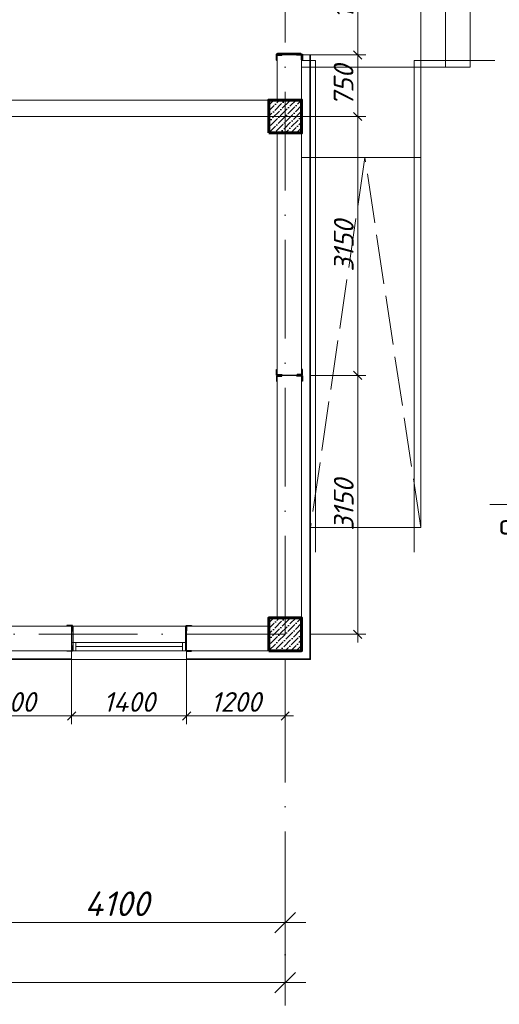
# Model space of a CAD drawing. Header units: millimetres. Extents: x 363306 to 7757304, y 1022887 to 1207196.
# Tile 149 of 256: x 949729 to 955569, y 1065535 to 1077516. Entities that reach past the tile are written whole.
import ezdxf
from ezdxf import colors
from ezdxf.entities.mleader import LeaderData, LeaderLine
from ezdxf.math import Vec2, Vec3

# ---------------------------------------------------------------- set-up
doc = ezdxf.new("R2010")
doc.units = ezdxf.units.MM
doc.linetypes.add('ACAD_ISO02W100', pattern=[15, 12, -3])
doc.linetypes.add('ACAD_ISO10W100', pattern=[18, 12, -3, 0, -3])
doc.layers.add('0 @ 100', color=7, linetype='Continuous')
doc.layers.add('kcd_tx', color=7, linetype='Continuous')
for name, color, linetype, lineweight in [('5   0.30', 1, 'Continuous', 30), ('надпись 0.18', 160, 'Continuous', 18), ('размеры', 12, 'Continuous', 15)]:
    doc.layers.add(name, color=color, linetype=linetype, lineweight=lineweight)
doc.styles.add('iso', font='isocpeur.TTF')
doc.styles.add('ISOCPEUR', font='isocpeur.TTF')
doc.styles.get("Standard").update_dxf_attribs({"font": 'isocpeui.ttf'})
doc.styles.add('Times New Roman', font='times.ttf')
doc.styles.add('ГОСТ 2.304', font='isocpeui.ttf')
doc.linetypes.add('FENCELINE1', pattern='A,6.35,-2.54,[133,ltypeshp.shx,S=2.54,R=0,X=-2.54,Y=0],-2.54,25.4', length=36.83)
doc.dimstyles.new('12121212', dxfattribs={"dimtxt": 200, "dimasz": 200, "dimexe": 200, "dimexo": 100, "dimgap": 100, "dimtad": 1, "dimdec": 0, "dimzin": 0, "dimdsep": 46, "dimtxsty": 'Standard', "dimblk": 'OBLIQUE', "dimcen": 200, "dimdle": 200, "dimclrd": 5, "dimclre": 5, "dimclrt": 5, "dimadec": 0, "dimazin": 0, "dimtfac": 1, "dimtdec": 0, "dimtofl": 0, "dimtmove": 1, "dimatfit": 3, "dimldrblk": 'OBLIQUE', "dimfxl": 0, "dimtolj": 1, "dimtzin": 0, "dimlwd": 9, "dimlwe": 9, "dimarcsym": 0})
doc.dimstyles.new('Санжар', dxfattribs={"dimtxt": 240, "dimasz": 200, "dimexe": 200, "dimexo": 200, "dimgap": 50, "dimtad": 1, "dimdec": 0, "dimtxsty": 'Standard', "dimblk": 'OBLIQUE', "dimcen": 2.5, "dimdle": 200, "dimclrd": 152, "dimclre": 152, "dimclrt": 152, "dimadec": 0, "dimazin": 0, "dimtfac": 1, "dimtdec": 0, "dimtmove": 0, "dimatfit": 3, "dimldrblk": 'OBLIQUE', "dimfxl": 0, "dimlwd": 0, "dimlwe": 0, "dimarcsym": 0})

# ---------------------------------------------------------------- blocks, each defined once
blk = doc.blocks.new('*U116')
at = {"color": 0, "linetype": 'ByBlock', "lineweight": -2, "ltscale": 100}
blk.add_lwpolyline([(0, 0), (63, 0), (63, 2.7, 0.4142136), (60.7, 5), (12, 5, -0.4142136), (5, 12), (5, 60.7, 0.4142136), (2.7, 63), (0, 63)], format="xyb", close=True, dxfattribs=at)
blk = doc.blocks.new('fdsfsdfsf')
at = {"layer": '5   0.30', "color": 3, "lineweight": 40, "ltscale": 200}
blk.add_line((598336, 1214123), (598336, 1214407), dxfattribs=at)
at = {"layer": '5   0.30', "color": 3, "lineweight": 40, "ltscale": 200, "extrusion": (0, 0, -1), "xscale": 1.05763968, "yscale": 1.05763968, "zscale": -1.05763968, "rotation": 180}
blk.add_blockref('*U116', (-598340, 1214422), dxfattribs=at)
at = {"layer": '5   0.30', "color": 3, "lineweight": 40, "ltscale": 200, "xscale": 1.05763968, "yscale": 1.05763968, "zscale": 1.05763968}
blk.add_blockref('*U116', (598340, 1214107), dxfattribs=at)
blk = doc.blocks.new('_Oblique')
at = {"color": 0, "linetype": 'ByBlock', "lineweight": -2}
blk.add_line((-0.5, -0.5), (0.5, 0.5), dxfattribs=at)
blk = doc.blocks.new('*D622')
at = {"color": 5, "lineweight": 9, "transparency": 16777216}
for p, q in [((948862, 1066747), (948862, 1066279)), ((952962, 1066747), (952962, 1066279)), ((948612, 1066529), (953212, 1066529))]:
    blk.add_line(p, q, dxfattribs=at)
at = {"layer": 'Defpoints', "color": 0, "lineweight": 25, "transparency": 16777216}
for p in [(948862, 1066847), (952962, 1066847), (952962, 1066529)]:
    blk.add_point(p, dxfattribs=at)
at = {"color": 5, "lineweight": 9, "transparency": 16777216, "xscale": 250, "yscale": 250, "zscale": 250, "rotation": 180}
blk.add_blockref('_Oblique', (948862, 1066529), dxfattribs=at)
at = {"color": 5, "lineweight": 9, "transparency": 16777216, "xscale": 250, "yscale": 250, "zscale": 250}
blk.add_blockref('_Oblique', (952962, 1066529), dxfattribs=at)
at = {"color": 5, "lineweight": 40, "transparency": 16777216, "insert": (950912, 1066759), "char_height": 300, "attachment_point": 5}
blk.add_mtext('\\A1;4100', dxfattribs=at)
blk = doc.blocks.new('*D623')
at = {"color": 5, "lineweight": 9, "transparency": 16777216}
for p, q in [((926662, 1066524), (926662, 1065549)), ((952962, 1066524), (952962, 1065549)), ((926412, 1065799), (953212, 1065799))]:
    blk.add_line(p, q, dxfattribs=at)
at = {"layer": 'Defpoints', "color": 0, "lineweight": 25, "transparency": 16777216}
for p in [(926662, 1066624), (952962, 1066624), (952962, 1065799)]:
    blk.add_point(p, dxfattribs=at)
at = {"color": 5, "lineweight": 9, "transparency": 16777216, "xscale": 250, "yscale": 250, "zscale": 250, "rotation": 180}
blk.add_blockref('_Oblique', (926662, 1065799), dxfattribs=at)
at = {"color": 5, "lineweight": 9, "transparency": 16777216, "xscale": 250, "yscale": 250, "zscale": 250}
blk.add_blockref('_Oblique', (952962, 1065799), dxfattribs=at)
at = {"color": 5, "lineweight": 40, "transparency": 16777216, "insert": (939812, 1066029), "char_height": 300, "attachment_point": 5}
blk.add_mtext('\\A1;26300', dxfattribs=at)
blk = doc.blocks.new('*U25')
at = {"color": 0, "linetype": 'ByBlock', "lineweight": -2, "ltscale": 100}
blk.add_lwpolyline([(0, 0), (63, 0), (63, 2.7, 0.4142136), (60.7, 5), (12, 5, -0.4142136), (5, 12), (5, 60.7, 0.4142136), (2.7, 63), (0, 63)], format="xyb", close=True, dxfattribs=at)
blk = doc.blocks.new('*U35')
at = {"color": 0, "linetype": 'ByBlock', "lineweight": -2, "ltscale": 100}
blk.add_lwpolyline([(0, 0), (63, 0), (63, 2.7, 0.4142136), (60.7, 5), (12, 5, -0.4142136), (5, 12), (5, 60.7, 0.4142136), (2.7, 63), (0, 63)], format="xyb", close=True, dxfattribs=at)
blk = doc.blocks.new('*U434')
at = {"color": 0, "linetype": 'ByBlock', "lineweight": -2, "ltscale": 100}
blk.add_lwpolyline([(0, 0), (63, 0), (63, 2.7, 0.4142136), (60.7, 5), (12, 5, -0.4142136), (5, 12), (5, 60.7, 0.4142136), (2.7, 63), (0, 63)], format="xyb", close=True, dxfattribs=at)
blk = doc.blocks.new('*D791')
at = {"layer": 'Defpoints', "color": 0, "lineweight": 25, "ltscale": 100, "transparency": 16777216}
for p in [(953162, 1076337), (953845, 1076337), (953162, 1073187)]:
    blk.add_point(p, dxfattribs=at)
at = {"layer": 'kcd_tx', "lineweight": 0, "ltscale": 100, "transparency": 16777216}
for p, q in [((953845, 1073087), (953845, 1076437)), ((953262, 1076337), (953945, 1076337)), ((953262, 1073187), (953945, 1073187))]:
    blk.add_line(p, q, dxfattribs=at)
at = {"layer": 'kcd_tx', "lineweight": 0, "ltscale": 100, "transparency": 16777216, "xscale": 100, "yscale": 100, "zscale": 100}
for p, rotation in [((953845, 1076337), 90), ((953845, 1073187), 270)]:
    blk.add_blockref('_Oblique', p, dxfattribs=dict(at, rotation=rotation))
at = {"layer": 'kcd_tx', "lineweight": 15, "ltscale": 100, "transparency": 16777216, "insert": (953675, 1074762), "char_height": 240, "attachment_point": 5, "rotation": 90}
blk.add_mtext('3150', dxfattribs=at)
blk = doc.blocks.new('*D792')
at = {"layer": 'Defpoints', "color": 0, "lineweight": 25, "ltscale": 100, "transparency": 16777216}
for p in [(953162, 1073187), (953845, 1073187), (953162, 1070037)]:
    blk.add_point(p, dxfattribs=at)
at = {"layer": 'kcd_tx', "lineweight": 0, "ltscale": 100, "transparency": 16777216}
for p, q in [((953845, 1069937), (953845, 1073287)), ((953262, 1073187), (953945, 1073187)), ((953262, 1070037), (953945, 1070037))]:
    blk.add_line(p, q, dxfattribs=at)
at = {"layer": 'kcd_tx', "lineweight": 0, "ltscale": 100, "transparency": 16777216, "xscale": 100, "yscale": 100, "zscale": 100}
for p, rotation in [((953845, 1073187), 90), ((953845, 1070037), 270)]:
    blk.add_blockref('_Oblique', p, dxfattribs=dict(at, rotation=rotation))
at = {"layer": 'kcd_tx', "lineweight": 15, "ltscale": 100, "transparency": 16777216, "insert": (953675, 1071612), "char_height": 240, "attachment_point": 5, "rotation": 90}
blk.add_mtext('3150', dxfattribs=at)
blk = doc.blocks.new('*D673')
at = {"layer": 'Defpoints', "color": 0, "lineweight": 25, "ltscale": 100, "transparency": 16777216}
for p in [(953162, 1078587), (953162, 1077087), (953845, 1077087)]:
    blk.add_point(p, dxfattribs=at)
at = {"layer": 'kcd_tx', "lineweight": 0, "ltscale": 100, "transparency": 16777216}
for p, q in [((953262, 1078587), (953945, 1078587)), ((953845, 1078687), (953845, 1076987)), ((953262, 1077087), (953945, 1077087))]:
    blk.add_line(p, q, dxfattribs=at)
at = {"layer": 'kcd_tx', "lineweight": 0, "ltscale": 100, "transparency": 16777216, "xscale": 100, "yscale": 100, "zscale": 100}
for p, rotation in [((953845, 1078587), 90), ((953845, 1077087), 270)]:
    blk.add_blockref('_Oblique', p, dxfattribs=dict(at, rotation=rotation))
at = {"layer": 'kcd_tx', "lineweight": 15, "ltscale": 100, "transparency": 16777216, "insert": (953675, 1077837), "char_height": 240, "attachment_point": 5, "rotation": 90}
blk.add_mtext('1500', dxfattribs=at)
blk = doc.blocks.new('*D674')
at = {"layer": 'Defpoints', "color": 0, "lineweight": 25, "ltscale": 100, "transparency": 16777216}
for p in [(953162, 1077087), (953162, 1076337), (953845, 1076337)]:
    blk.add_point(p, dxfattribs=at)
at = {"layer": 'kcd_tx', "lineweight": 0, "ltscale": 100, "transparency": 16777216}
for p, q in [((953845, 1077187), (953845, 1076237)), ((953262, 1077087), (953945, 1077087)), ((953262, 1076337), (953945, 1076337))]:
    blk.add_line(p, q, dxfattribs=at)
at = {"layer": 'kcd_tx', "lineweight": 0, "ltscale": 100, "transparency": 16777216, "xscale": 100, "yscale": 100, "zscale": 100}
for p, rotation in [((953845, 1077087), 90), ((953845, 1076337), 270)]:
    blk.add_blockref('_Oblique', p, dxfattribs=dict(at, rotation=rotation))
at = {"layer": 'kcd_tx', "lineweight": 15, "ltscale": 100, "transparency": 16777216, "insert": (953673, 1076712), "char_height": 240, "attachment_point": 5, "rotation": 90}
blk.add_mtext('750', dxfattribs=at)
blk = doc.blocks.new('*D459')
at = {"layer": 'Defpoints', "color": 0, "lineweight": 25, "transparency": 16777216}
for p in [(950362, 1069837), (951762, 1069837), (951762, 1069044)]:
    blk.add_point(p, dxfattribs=at)
at = {"layer": 'kcd_tx', "lineweight": 0, "transparency": 16777216}
for p, q in [((950362, 1069737), (950362, 1068944)), ((951762, 1069737), (951762, 1068944)), ((950262, 1069044), (951862, 1069044))]:
    blk.add_line(p, q, dxfattribs=at)
at = {"layer": 'kcd_tx', "lineweight": 0, "transparency": 16777216, "xscale": 100, "yscale": 100, "zscale": 100, "rotation": 180}
blk.add_blockref('_Oblique', (950362, 1069044), dxfattribs=at)
at = {"layer": 'kcd_tx', "lineweight": 0, "transparency": 16777216, "xscale": 100, "yscale": 100, "zscale": 100}
blk.add_blockref('_Oblique', (951762, 1069044), dxfattribs=at)
at = {"layer": 'kcd_tx', "lineweight": 30, "transparency": 16777216, "insert": (951062, 1069214), "char_height": 240, "attachment_point": 5}
blk.add_mtext('1400', dxfattribs=at)
blk = doc.blocks.new('*D460')
at = {"layer": 'Defpoints', "color": 0, "lineweight": 25, "ltscale": 100, "transparency": 16777216}
for p in [(951762, 1069837), (952962, 1069837), (952962, 1069044)]:
    blk.add_point(p, dxfattribs=at)
at = {"layer": 'kcd_tx', "lineweight": 0, "ltscale": 100, "transparency": 16777216}
for p, q in [((951762, 1069737), (951762, 1068944)), ((952962, 1069737), (952962, 1068944)), ((951662, 1069044), (953062, 1069044))]:
    blk.add_line(p, q, dxfattribs=at)
at = {"layer": 'kcd_tx', "lineweight": 0, "ltscale": 100, "transparency": 16777216, "xscale": 100, "yscale": 100, "zscale": 100, "rotation": 180}
blk.add_blockref('_Oblique', (951762, 1069044), dxfattribs=at)
at = {"layer": 'kcd_tx', "lineweight": 0, "ltscale": 100, "transparency": 16777216, "xscale": 100, "yscale": 100, "zscale": 100}
blk.add_blockref('_Oblique', (952962, 1069044), dxfattribs=at)
at = {"layer": 'kcd_tx', "lineweight": 15, "ltscale": 100, "transparency": 16777216, "insert": (952362, 1069214), "char_height": 240, "attachment_point": 5}
blk.add_mtext('1200', dxfattribs=at)
blk = doc.blocks.new('*D462')
at = {"layer": 'Defpoints', "color": 0, "lineweight": 25, "transparency": 16777216}
for p in [(948862, 1069837), (950362, 1069837), (948862, 1069044)]:
    blk.add_point(p, dxfattribs=at)
at = {"layer": 'kcd_tx', "lineweight": 0, "transparency": 16777216}
for p, q in [((948862, 1069737), (948862, 1068944)), ((950362, 1069737), (950362, 1068944)), ((950462, 1069044), (948762, 1069044))]:
    blk.add_line(p, q, dxfattribs=at)
at = {"layer": 'kcd_tx', "lineweight": 0, "transparency": 16777216, "xscale": 100, "yscale": 100, "zscale": 100, "rotation": 180}
blk.add_blockref('_Oblique', (948862, 1069044), dxfattribs=at)
at = {"layer": 'kcd_tx', "lineweight": 0, "transparency": 16777216, "xscale": 100, "yscale": 100, "zscale": 100}
blk.add_blockref('_Oblique', (950362, 1069044), dxfattribs=at)
at = {"layer": 'kcd_tx', "lineweight": 30, "transparency": 16777216, "insert": (949612, 1069214), "char_height": 240, "attachment_point": 5}
blk.add_mtext('1500', dxfattribs=at)
blk = doc.blocks.new('trgrw')
at = {"layer": '5   0.30', "color": 3, "lineweight": 30, "ltscale": 200}
for p, q in [((626897, 1818052), (626897, 1817768)), ((628272, 1818052), (628272, 1817768))]:
    blk.add_line(p, q, dxfattribs=at)
at = {"layer": '5   0.30', "color": 3, "lineweight": 30, "ltscale": 200, "yscale": 1.05763968, "zscale": 1.05763968, "rotation": 180}
for p, xscale in [((626893, 1818068), 1.05763968), ((628277, 1818068), -1.05763968)]:
    blk.add_blockref('*U25', p, dxfattribs=dict(at, xscale=xscale))
at = {"layer": '5   0.30', "color": 3, "lineweight": 30, "ltscale": 200, "extrusion": (0, 0, -1), "yscale": 1.05763968, "zscale": -1.05763968}
for p, xscale in [((-626893, 1817754), 1.05763968), ((-628277, 1817754), -1.05763968)]:
    blk.add_blockref('*U25', p, dxfattribs=dict(at, xscale=xscale))
ml = blk.add_multileader_mtext('Standard')
ml.set_content('{\\fISOCPEUR|b0|i1|c204|p34;\\C5;Ст-1}', color=256, style='ISOCPEUR')
ml.set_leader_properties()
ml.build(insert=Vec2(0, 0))
ml.multileader.update_dxf_attribs({"text_left_attachment_type": 6, "text_right_attachment_type": 6, "dogleg_length": 0.208, "arrow_head_size": 188, "scale": 100})
ctx = ml.context
ctx.base_point, ctx.scale, ctx.char_height, ctx.arrow_head_size, ctx.landing_gap_size, ctx.plane_origin = Vec3(627318, 1818509), 100, 200, 188, 0, Vec3(631523, 1819982)
ctx.left_attachment, ctx.right_attachment, ctx.text_align_type = 6, 6, 1
notes = []
notes.append((ctx, [(1, (1, 1, 0), (627915, 1818509), (-1, 0), 20.8, [(2, [(626893, 1818068)], 0, []), (1, [(628295, 1818060), (628295, 1818060)], 0, [])])]))
ctx.mtext.insert, ctx.mtext.alignment, ctx.mtext.flow_direction = Vec3(627606, 1818749), 2, 5
for ctx, leaders in notes:
    for number, flags, end, landing, length, lines in leaders:
        leader = LeaderData()
        leader.index, (leader.has_last_leader_line, leader.has_dogleg_vector, leader.attachment_direction) = number, flags
        leader.last_leader_point, leader.dogleg_vector, leader.dogleg_length = Vec3(end), Vec3(landing), length
        for number, points, colour, breaks in lines:
            line = LeaderLine()
            line.index, line.vertices, line.color, line.breaks = number, Vec3.list(points), colors.encode_raw_color(colour), breaks
            leader.lines.append(line)
        ctx.leaders.append(leader)

msp = doc.modelspace()

# ---------------------------------------------------------------- hatches: boundary and pattern name
at = {"ltscale": 100}
h = msp.add_hatch(dxfattribs=at)
h.set_pattern_fill('ANSI36', color=256, scale=15, style=0)
h.set_pattern_definition([(45, (-16119000.283, 10259367.04), (25.25697034, 92.60889125), [119.0625, -23.8125, 0, -23.8125])])
h.paths.add_polyline_path([(953162.268, 1076537.041), (952762.268, 1076537.041), (952762.268, 1076137.041), (953162.268, 1076137.041)])
h = msp.add_hatch(dxfattribs=at)
h.set_pattern_fill('ANSI36', color=256, scale=15, style=0)
h.set_pattern_definition([(45, (-16119000.283, 10253067.04), (25.25697034, 92.60889125), [119.0625, -23.8125, 0, -23.8125])])
h.paths.add_polyline_path([(953162.268, 1070237.041), (952762.268, 1070237.041), (952762.268, 1069837.041), (953162.268, 1069837.041)])

# ---------------------------------------------------------------- linework, layer by layer
at = {"color": 1, "linetype": 'ACAD_ISO10W100', "lineweight": 9, "ltscale": 100}
for p, q in [((952962.268, 1085637.041), (952962.268, 1065521.995)), ((953492.268, 1076337.041), (923748.61, 1076337.041)), ((952962.268, 1070037.041), (923748.61, 1070037.041))]:
    msp.add_line(p, q, dxfattribs=at)
at = {"color": 0, "lineweight": 0}
for p, q in [((954612.268, 1076937.041), (954612.268, 1078737.047)), ((954912.268, 1076937.041), (954912.268, 1078737.047)), ((955212.268, 1076937.041), (955212.268, 1078737.047)), ((953162.268, 1076937.041), (955212.268, 1076937.041)), ((954612.268, 1076937.041), (954612.268, 1071337.041)), ((953162.268, 1075837.041), (954612.268, 1075837.041))]:
    msp.add_line(p, q, dxfattribs=at)
at = {"lineweight": 0, "ltscale": 100}
for p, q in [((952862.268, 1076537.041), (952862.268, 1077087.041)), ((953162.268, 1077087.041), (952862.268, 1077087.041)), ((953162.268, 1069837.041), (953162.268, 1077087.041)), ((952762.268, 1076537.041), (945612.268, 1076537.041)), ((952762.268, 1076337.041), (949062.268, 1076337.041)), ((952862.268, 1070237.041), (952862.268, 1076137.041)), ((949062.268, 1070137.041), (950362.268, 1070137.041)), ((950362.268, 1070137.041), (950362.268, 1069837.041)), ((950362.268, 1070137.041), (951762.268, 1070137.041)), ((951762.268, 1070137.041), (951762.268, 1069837.041)), ((951762.268, 1070137.041), (952762.268, 1070137.041)), ((949062.268, 1069837.041), (950362.268, 1069837.041)), ((951762.268, 1069837.041), (952762.268, 1069837.041)), ((950362.268, 1069730.041), (951762.268, 1069730.041))]:
    msp.add_line(p, q, dxfattribs=at)
at = {"color": 18, "lineweight": 0, "true_color": 0x000000}
msp.add_line((953162.268, 1073187.041), (952862.268, 1073187.041), dxfattribs=at)
at = {"color": 5, "lineweight": 0}
for p, q in [((950412.268, 1069937.041), (951712.268, 1069937.041)), ((950412.268, 1069887.041), (951712.268, 1069887.041)), ((950412.268, 1069837.041), (951712.268, 1069837.041))]:
    msp.add_line(p, q, dxfattribs=at)
at = {"color": 32, "lineweight": 0, "ltscale": 100}
for points in [[(951762.268, 1069737.041), (953262.268, 1069737.041), (953262.268, 1077087.041)], [(948662.268, 1069737.041), (950362.268, 1069737.041)]]:
    msp.add_lwpolyline(points, dxfattribs=at)
at = {"color": 252, "lineweight": 0, "ltscale": 100}
for points in [[(951762.268, 1069730.041), (953269.268, 1069730.041), (953269.268, 1077087.041)], [(953269.268, 1077087.041), (953162.268, 1077087.041)], [(950362.268, 1069837.041), (950362.268, 1069730.041)], [(951762.268, 1069837.041), (951762.268, 1069730.041)], [(948662.268, 1069730.041), (950362.268, 1069730.041)]]:
    msp.add_lwpolyline(points, dxfattribs=at)
at = {"color": 204, "linetype": 'FENCELINE1', "lineweight": 0, "ltscale": 20}
for points in [[(953162.268, 1077017.041), (953332.268, 1077017.041), (953332.268, 1071037.041)], [(955512.268, 1077017.041), (954532.268, 1077017.041), (954532.268, 1071037.041)]]:
    msp.add_lwpolyline(points, dxfattribs=at)
at = {"color": 251, "linetype": 'ACAD_ISO02W100', "lineweight": 0, "ltscale": 50}
msp.add_lwpolyline([(954612.268, 1071337.041), (953932.268, 1075837.041), (953269.268, 1071337.041)], dxfattribs=at)
at = {"color": 0, "lineweight": 0}
msp.add_lwpolyline([(954612.268, 1071337.041), (953269.268, 1071337.041)], dxfattribs=at)
at = {"color": 5, "lineweight": 0}
for points in [[(950362.268, 1069937.041), (950412.268, 1069937.041), (950412.268, 1069837.041), (950362.268, 1069837.041)], [(951762.268, 1069937.041), (951712.268, 1069937.041), (951712.268, 1069837.041), (951762.268, 1069837.041)]]:
    msp.add_lwpolyline(points, close=True, dxfattribs=at)
at = {"layer": '5   0.30', "lineweight": 30, "ltscale": 200}
msp.add_line((953154.362, 1073187.041), (952870.173, 1073187.041), dxfattribs=at)
msp.add_line((953154.362, 1073187.041), (952870.173, 1073187.041), dxfattribs=at)
at = {"layer": 'размеры', "lineweight": 60, "ltscale": 5}
for points in [[(952762.268, 1076137.041), (953162.268, 1076137.041), (953162.268, 1076537.041), (952762.268, 1076537.041)], [(952762.268, 1069837.041), (953162.268, 1069837.041), (953162.268, 1070237.041), (952762.268, 1070237.041)]]:
    msp.add_lwpolyline(points, close=True, dxfattribs=at)

# ---------------------------------------------------------------- block references
at = {"color": 244, "lineweight": 0, "true_color": 0x991b1e, "xscale": -1, "rotation": 90}
msp.add_blockref('fdsfsdfsf', (2167276.438, 1675434.464), dxfattribs=at)
at = {"color": 18, "lineweight": 0, "true_color": 0x000000}
msp.add_blockref('trgrw', (323477.576, -747922.929), dxfattribs=at)
at = {"layer": '5   0.30', "lineweight": 30, "ltscale": 200, "extrusion": (0, 0, -1), "xscale": 1.05763968, "yscale": 1.05763968, "zscale": -1.05763968, "rotation": 90.00000000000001}
msp.add_blockref('*U434', (-952855.847, 1073191.12), dxfattribs=at)
at = {"layer": '5   0.30', "lineweight": 30, "ltscale": 200, "yscale": 1.05763968, "zscale": 1.05763968}
for name, p, xscale, rotation in [('*U434', (953170.699, 1073191.12), 1.05763968, 90.00000000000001), ('*U35', (952855.847, 1073182.962), 1.05763968, 270), ('*U35', (953170.699, 1073182.962), -1.05763968, 90)]:
    msp.add_blockref(name, p, dxfattribs=dict(at, xscale=xscale, rotation=rotation))

# ---------------------------------------------------------------- texts
at = {"layer": '0 @ 100', "color": 7, "insert": (761996.908, 1075986.433), "char_height": 318.940213, "width": 19697.5359, "attachment_point": 4, "style": 'ГОСТ 2.304'}
msp.add_mtext('\\pi5457.36288;{\\fISOCPEUR|b1|i1|c204|p34;Характеристика участка строительства:\\P\\pi0;\\P}Расчетная зимняя температура воздух 15 °С.\\PСкоростной напор ветра   - 38кг/м2.\\PВес снегового покрова    - 50кг/м2.\\PКлассификация зданий по функциональной пожарной опасности - Ф 4.1 \\PКоэффициент надежности по назначению - 0.95\\P\\P^IПроектом разработано подъёмник для мало мобильных граждан населения грузоподъемностью 250 кг. скоростью 0,25 см/с. Двери шахт подъёмника противопожарные с пределом огнестойкости El 30. Подъёмники оборудованы кабинами габаритами 1500х1500 мм, ширина дверей кабины обеспечивает проезд инвалидной коляски. Для экстренных случаев подъёмник оснащен дополнительным аккумулятором и механическим спуском для безопасного спуска пассажира в нулевую отметку. Так же в дверях подъёмника установлены замки датчики которые открываются с ключевыми картами, чтобы открыть двери подъёмника.\\P^IС внешней и внутренней стороны наружных стен предусмотрено обшивка из аквапанелей толщиной 12,5мм с утеплением из минераловатной ваты на кварцевой основе, А =0,040 Вт/мС, толщиной 100мм. (по теплотехническому расчету). Наружная отделка из органическое стекло.\\P^IПодрядчик обязан предоставить заказчику сертификаты соответствия и пожарной безопасности на фасадную систему и все применяемые в данной системе материалы и изделия.\\PКонструкции, изделия и материалы применены по действующим стандартам, ТУ, сертификатам. На путях эвакуации используются отделочные материалы, соответствующие требованиям п. 5.25 ШНК 2.01.02-04.\\PОтделка стен с внутренней стороны окраска водоэмульсионными красками светлых тонов. Во внутренней и наружной отделке использованы современные отделочные материалы используемые на территории Республики Узбекистан.\\P^IКрыша - скатная из металлических профилированных листов с полимерными покрытиями с обеих сторон толщ.0,55мм по металлическим конструкциям.\\P^IПо периметру наружных стен устраивается бетонная отмостка. Бетон кл.В 7,5 шириной 1000 мм, толщиной 50 мм по гравийному основанию толщиной 100 мм -150 мм.\\P^IВсе строительно-монтажные работы вести согласно указаний соответствующих строительных норм и проекта производства работ (П.П.Р.) на основании ШНК 3.01.01 - 03 и КМК 3.01.02 - 00.', dxfattribs=at)
at = {"layer": 'надпись 0.18', "ltscale": 100, "insert": (898701.444, 1068300.98), "char_height": 250, "width": 17724.97017, "attachment_point": 1, "style": 'Times New Roman'}
msp.add_mtext('{\\fISOCPEUR|b0|i1|c204|p34;\\C256;\\c0;   Примечание\\fISOCPEUR|b0|i1|c0|p34;:\\A1;\\P\\pi-418.1675,l418.1675,t418.1675;1.^I\\fISOCPEUR|b0|i1|c204|p34;Данный  лист  см\\fISOCPEUR|b0|i1|c0|p34;.  \\fISOCPEUR|b0|i1|c204|p34;совместно  с  л\\fISOCPEUR|b0|i1|c0|p34;.  \\fISOCPEUR|b0|i1|c204|p34;К\\fISOCPEUR|b0|i1|c0|p34;p\\fISOCPEUR|b0|i1|c204|p34; \\fISOCPEUR|b0|i1|c0|p34;-16.  \\P\\pi0,l0,tz;2.  \\fISOCPEUR|b0|i1|c204|p34;За  отм  \\fISOCPEUR|b0|i1|c0|p34;0,000  \\fISOCPEUR|b0|i1|c204|p34;принято  отметка чистого пола  \\fISOCPEUR|b0|i1|c0|p34;1\\fISOCPEUR|b0|i1|c204|p34;этажа\\P\\fISOCPEUR|b0|i1|c0|p34;3.  \\fISOCPEUR|b0|i1|c204|p34;На  отм\\fISOCPEUR|b0|i1|c0|p34;.  -0.030  \\fISOCPEUR|b0|i1|c204|p34;Выполнить  горизонтальную  из  цементно\\fISOCPEUR|b0|i1|c0|p34;-\\fISOCPEUR|b0|i1|c204|p34;песчаного  раствора состава  \\fISOCPEUR|b0|i1|c0|p34;1:2 \\fISOCPEUR|b0|i1|c204|p34;с жидком стеклом толш\\fISOCPEUR|b0|i1|c0|p34;.  30\\fISOCPEUR|b0|i1|c204|p34;мм\\fISOCPEUR|b0|i1|c0|p34;.\\P\\A0;4.  \\fISOCPEUR|b0|i1|c204|p34;Фундаменты выполнить из бетона класса \\fISOCPEUR|b0|i1|c0|p34;B15 (\\fISOCPEUR|b0|i1|c204|p34;М\\fISOCPEUR|b0|i1|c0|p34;200).\\A1;\\P\\pi-750,l750;\\A0;5.  \\fISOCPEUR|b0|i1|c204|p34;Для  обеспечения \\fISOCPEUR|b0|i1|c0|p34;50\\fISOCPEUR|b0|i1|c204|p34;мм  слоя  бетона   арматуру фундаментной  ленты укладывать  на  кубики\\fISOCPEUR|b0|i1|c0|p34;-\\fISOCPEUR|b0|i1|c204|p34;фиксаторы\\fISOCPEUR|b0|i1|c0|p34;,  \\fISOCPEUR|b0|i1|c204|p34;изготовленные из цементно\\fISOCPEUR|b0|i1|c0|p34;-\\fISOCPEUR|b0|i1|c204|p34;песчаного раствора  М\\fISOCPEUR|b0|i1|c0|p34;100 \\fISOCPEUR|b0|i1|c204|p34;размерами \\fISOCPEUR|b0|i1|c0|p34;40\\fISOCPEUR|b0|i1|c204|p34;х\\fISOCPEUR|b0|i1|c0|p34;40\\fISOCPEUR|b0|i1|c204|p34;х\\fISOCPEUR|b0|i1|c0|p34;50\\fISOCPEUR|b0|i1|c204|p34;мм\\fISOCPEUR|b0|i1|c0|p34;.}', dxfattribs=at)

# ---------------------------------------------------------------- dimensions: what is measured, and where the dimension line sits
at = {"color": 12, "lineweight": 40}
for base, p1, p2, picture, middle in [((952962.268, 1066528.786), (948862.268, 1066847.272), (952962.268, 1066847.272), '*D622', (950912.268, 1066758.786)), ((952962.268, 1065798.593), (926662.268, 1066624.033), (952962.268, 1066624.033), '*D623', (939812.268, 1066028.593))]:
    dim = msp.add_linear_dim(base=base, p1=p1, p2=p2, dimstyle='12121212', override={"dimtxt": 300, "dimasz": 250, "dimexe": 250, "dimgap": 80, "dimdle": 250}, dxfattribs=at)
    dim.commit()
    dim.dimension.update_dxf_attribs({"geometry": picture, "text_midpoint": middle})
at = {"layer": 'kcd_tx', "color": 134, "lineweight": 15, "ltscale": 100}
for base, p1, p2, picture, middle in [((953844.762, 1077087.041), (953162.268, 1078587.041), (953162.268, 1077087.041), '*D673', (953674.762, 1077837.041)), ((953844.762, 1076337.041), (953162.268, 1077087.041), (953162.268, 1076337.041), '*D674', (953673.216, 1076712.041)), ((953844.762, 1076337.041), (953162.268, 1073187.041), (953162.268, 1076337.041), '*D791', (953674.762, 1074762.041)), ((953844.762, 1073187.041), (953162.268, 1070037.041), (953162.268, 1073187.041), '*D792', (953674.762, 1071612.041))]:
    dim = msp.add_linear_dim(base=base, p1=p1, p2=p2, angle=90, dimstyle='Санжар', override={"dimasz": 100, "dimexe": 100, "dimexo": 100, "dimdle": 100, "dimclrd": 256, "dimclre": 256, "dimclrt": 256, "dimtmove": 1, "dimfxl": 0, "dimarcsym": 2}, dxfattribs=at)
    dim.commit()
    dim.dimension.update_dxf_attribs({"geometry": picture, "text_midpoint": middle})
at = {"layer": 'kcd_tx', "color": 244, "lineweight": 30, "true_color": 0x991b1e}
dim = msp.add_linear_dim(base=(948862.268, 1069044.356), p1=(950362.268, 1069837.041), p2=(948862.268, 1069837.041), angle=180, dimstyle='Санжар', override={"dimasz": 100, "dimexe": 100, "dimexo": 100, "dimdle": 100, "dimclrd": 256, "dimclre": 256, "dimclrt": 256, "dimtmove": 1, "dimfxl": 0, "dimarcsym": 2}, dxfattribs=at)
dim.commit()
dim.dimension.update_dxf_attribs({"geometry": '*D462', "text_midpoint": (949612.268, 1069214.356)})
dim = msp.add_linear_dim(base=(951762.268, 1069044.356), p1=(950362.268, 1069837.041), p2=(951762.268, 1069837.041), dimstyle='Санжар', override={"dimasz": 100, "dimexe": 100, "dimexo": 100, "dimdle": 100, "dimclrd": 256, "dimclre": 256, "dimclrt": 256, "dimtmove": 1, "dimfxl": 0, "dimarcsym": 2}, dxfattribs=at)
dim.commit()
dim.dimension.update_dxf_attribs({"geometry": '*D459', "text_midpoint": (951062.268, 1069214.356)})
at = {"layer": 'kcd_tx', "color": 134, "lineweight": 15, "ltscale": 100}
dim = msp.add_linear_dim(base=(952962.268, 1069044.356), p1=(951762.268, 1069837.041), p2=(952962.268, 1069837.041), dimstyle='Санжар', override={"dimasz": 100, "dimexe": 100, "dimexo": 100, "dimdle": 100, "dimclrd": 256, "dimclre": 256, "dimclrt": 256, "dimtmove": 1, "dimfxl": 0, "dimarcsym": 2}, dxfattribs=at)
dim.commit()
dim.dimension.update_dxf_attribs({"geometry": '*D460', "text_midpoint": (952362.268, 1069214.356)})

# ---------------------------------------------------------------- leaders
at = {"lineweight": 9}
ml = msp.add_multileader_mtext('Standard', dxfattribs=at)
ml.set_content('Горизонтальная\\Pсетка шаг 600мм ', color=256, style='iso')
ml.set_leader_properties(color=256, lineweight=0)
ml.build(insert=Vec2(0, 0))
ml.multileader.update_dxf_attribs({"text_left_attachment_type": 6, "text_right_attachment_type": 6, "dogleg_length": 200, "arrow_head_size": 220})
ctx = ml.context
ctx.base_point, ctx.char_height, ctx.arrow_head_size, ctx.plane_origin = Vec3(955611.984, 1071617.206), 250, 220, Vec3(959278.844, 1073324.672)
ctx.left_attachment, ctx.right_attachment, ctx.text_align_type = 6, 6, 1
notes = []
notes.append((ctx, [(0, (1, 1, 0), (958515.984, 1071617.206), (-1, 0), 200, [(0, [(959278.844, 1073324.672), (958515.984, 1071617.206)], 0, [])])]))
ctx.mtext.insert, ctx.mtext.width, ctx.mtext.alignment, ctx.mtext.flow_direction = Vec3(956892.298, 1071917.206), 3985.78818, 2, 5
for ctx, leaders in notes:
    for number, flags, end, landing, length, lines in leaders:
        leader = LeaderData()
        leader.index, (leader.has_last_leader_line, leader.has_dogleg_vector, leader.attachment_direction) = number, flags
        leader.last_leader_point, leader.dogleg_vector, leader.dogleg_length = Vec3(end), Vec3(landing), length
        for number, points, colour, breaks in lines:
            line = LeaderLine()
            line.index, line.vertices, line.color, line.breaks = number, Vec3.list(points), colors.encode_raw_color(colour), breaks
            leader.lines.append(line)
        ctx.leaders.append(leader)

doc.saveas('drawing.dxf')
